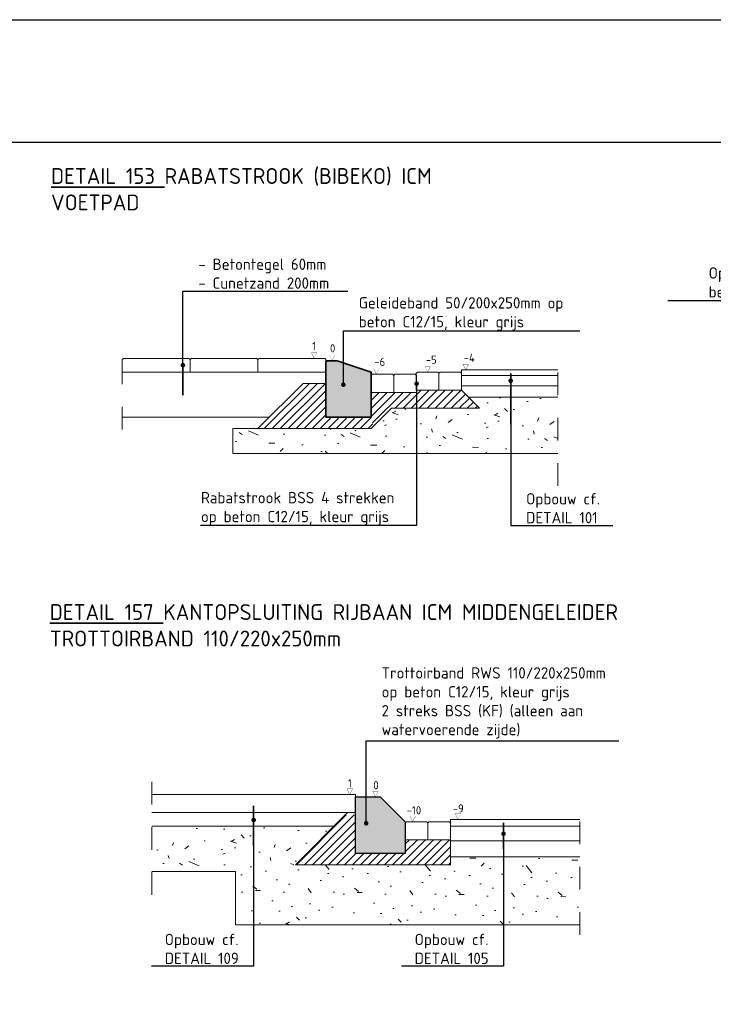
# Model space of a CAD drawing. Header units: metres. Extents: x 2.9 to 77.7, y -4.5 to 13.4.
# Tile 11 of 21: x 35.4 to 38.4, y 4.2 to 8.5. Entities that reach past the tile are written whole.
import ezdxf
from ezdxf import colors
from ezdxf.entities.mleader import LeaderData, LeaderLine
from ezdxf.math import Vec2, Vec3

# ---------------------------------------------------------------- set-up
doc = ezdxf.new("R2010")
doc.units = ezdxf.units.M
doc.linetypes.add('X-CA190022.004-UO-DET_v0.1$0$XX-AFBREEK', pattern=[7, 4, -1, 1, -1])
doc.layers.get('0').update_dxf_attribs({"lineweight": 25})
doc.layers.get('Defpoints').update_dxf_attribs({"lineweight": 25})
for name, color, linetype, lineweight in [('X-CA190022.004-UO-DET_v0.1$0$N-WE-GW-GROND_TEELAARDE-AD-20', 7, 'Continuous', 18), ('X-CA190022.004-UO-DET_v0.1$0$N-WE-VH-KANTOPSLUITING_GELEIDEBAND-SD', 20, 'Continuous', 25), ('X-CA190022.004-UO-DET_v0.1$0$N-WE-VH-KANTOPSLUITING_TROTTOIRBAND_RWS-SD', 210, 'Continuous', 25), ('X-CA190022.004-UO-DET_v0.1$0$N-WE-VH-VERHARDING_BETONSTRAATSTEEN-A-20', 252, 'Continuous', 18), ('X-CA190022.004-UO-DET_v0.1$0$X-XX-AL-AANKLEDING-GD', 7, 'Continuous', 50), ('X-CA190022.004-UO-DET_v0.1$0$X-XX-AL-DETAIL1-G', 7, 'Continuous', 18), ('X-CA190022.004-UO-DET_v0.1$0$X-XX-AL-DETAIL1-TEKST', 32, 'Continuous', 18), ('X-CA190022.004-UO-DET_v0.1$0$X-XX-AL-T25', 7, 'Continuous', 25), ('X-CA190022.004-UO-DET_v0.1$0$X-XX-AL-T35', 7, 'Continuous', 35)]:
    doc.layers.add(name, color=color, linetype=linetype, lineweight=lineweight)
doc.styles.add('X-CA190022.004-UO-DET_v0.1$0$NLCS-ISO-M20-T18', font='NLCS-ISO.ttf', dxfattribs={"height": 0.036})
doc.styles.add('X-CA190022.004-UO-DET_v0.1$0$NLCS-ISO-M20-T25', font='NLCS-ISO.ttf', dxfattribs={"height": 0.05})
doc.styles.add('X-CA190022.004-UO-DET_v0.1$0$NLCS-ISO-M20-T35', font='NLCS-ISO.ttf', dxfattribs={"height": 0.07})

# ---------------------------------------------------------------- blocks, each defined once
blk = doc.blocks.new('X-CA190022.004-UO-DET_v0.1$0$N-SVH-KANTOPSLUITING_RWS_110 220X250-D')
h = blk.add_hatch(color=8)
h.dxf.hatch_style = 1
h.paths.add_polyline_path([(0, 0), (-0.1099999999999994, 0), (-0.2200000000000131, -0.1100000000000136), (-0.2200000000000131, -0.25), (-1.419697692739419e-14, -0.25)])
at = {"flags": 128}
blk.add_lwpolyline([(-0.2200000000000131, -0.25), (-1.42e-14, -0.25), (0, 0), (-0.1099999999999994, 0), (-0.2200000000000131, -0.1100000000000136)], close=True, dxfattribs=at)
blk = doc.blocks.new('X-CA190022.004-UO-DET_v0.1$0$KF')
at = {"layer": 'X-CA190022.004-UO-DET_v0.1$0$N-WE-VH-VERHARDING_BETONSTRAATSTEEN-A-20', "color": 7, "flags": 128}
blk.add_lwpolyline([(0.00523915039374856, -0.08000000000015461), (0.005239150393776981, -0.005000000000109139), (0, 0), (-0.0897608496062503, 0), (-0.09476084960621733, -0.005000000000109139), (-0.09476084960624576, -0.08000000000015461)], close=True, dxfattribs=at)
blk = doc.blocks.new('X-CA190022.004-UO-DET_v0.1$0$_Dot')
at = {"color": 0, "linetype": 'ByBlock', "lineweight": -2}
blk.add_line((-0.5, 0), (-1, 0), dxfattribs=at)
at = {"color": 0, "linetype": 'ByBlock', "const_width": 0.5}
blk.add_lwpolyline([(-0.25, 0, 1), (0.25, 0, 1)], format="xyb", close=True, dxfattribs=at)
blk = doc.blocks.new('*U31')
h = blk.add_hatch(color=253)
h.dxf.hatch_style = 1
h.paths.add_polyline_path([(0, -0.2500000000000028), (0, -0.005000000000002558), (0.004999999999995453, 0), (0.04999999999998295, 0), (0.1999999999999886, -0.04999999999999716), (0.1999999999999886, -0.2500000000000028)])
at = {"lineweight": 35}
blk.add_lwpolyline([(0, -0.2500000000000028), (0, -0.005000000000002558), (0.004999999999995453, 0), (0.04999999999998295, 0), (0.1999999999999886, -0.04999999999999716), (0.1999999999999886, -0.2500000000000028)], close=True, dxfattribs=at)
blk = doc.blocks.new('X-CA190022.004-UO-DET_v0.1$0$TT45')
at = {"layer": 'X-CA190022.004-UO-DET_v0.1$0$N-WE-VH-VERHARDING_BETONSTRAATSTEEN-A-20', "color": 7, "flags": 128}
blk.add_lwpolyline([(0.2974999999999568, -0.05750000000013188), (0.2974999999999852, -0.00250000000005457), (0.2922608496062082, 0.00250000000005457), (0.002499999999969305, 0.00250000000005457), (-0.002499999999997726, -0.00250000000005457), (-0.002500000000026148, -0.05750000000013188)], close=True, dxfattribs=at)

msp = doc.modelspace()

# ---------------------------------------------------------------- hatches: boundary and pattern name
at = {"layer": 'X-CA190022.004-UO-DET_v0.1$0$N-WE-GW-GROND_TEELAARDE-AD-20'}
h = msp.add_hatch(dxfattribs=at)
h.set_pattern_fill('_USER', color=252, scale=0.025, angle=45, pattern_type=0)
h.set_pattern_definition([(45, (25.00561370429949, 5.702179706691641), (-0.01767766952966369, 0.01767766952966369), [])])
h.paths.add_polyline_path([(36.61122930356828, 6.905496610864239), (36.41122930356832, 6.70549661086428), (36.92414341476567, 6.70549661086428), (36.91122930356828, 6.755496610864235), (36.71122930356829, 6.755496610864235), (36.71122930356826, 6.905496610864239)])
h = msp.add_hatch(dxfattribs=at)
h.set_pattern_fill('_USER', color=252, scale=0.025, angle=45, pattern_type=0)
h.set_pattern_definition([(45, (244.6441327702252, -623.4646617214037), (-0.01767766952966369, 0.01767766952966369), [])])
h.paths.add_polyline_path([(37.00122930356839, 6.795496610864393), (37.39030779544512, 6.795496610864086), (37.31099393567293, 6.874820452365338), (37.11075856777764, 6.875045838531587), (37.11122930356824, 6.865496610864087), (36.91122930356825, 6.865496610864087), (36.91122930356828, 6.755496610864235), (36.92149259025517, 6.715759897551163)])
h = msp.add_hatch(dxfattribs=at)
h.set_pattern_fill('_USER', color=252, scale=0.025, angle=45, pattern_type=0)
h.set_pattern_definition([(45, (244.075377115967, -625.3650178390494), (-0.01767766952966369, 0.01767766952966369), [])])
h.paths.add_polyline_path([(37.2618307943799, 4.779596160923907), (36.57683079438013, 4.779596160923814), (36.79683079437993, 4.999596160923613), (36.84183079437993, 4.999596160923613), (36.84183079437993, 4.829596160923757), (37.06183079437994, 4.829596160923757), (37.06183079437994, 4.889596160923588), (37.2618307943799, 4.889596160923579)])
at = {"layer": 'X-CA190022.004-UO-DET_v0.1$0$X-XX-AL-DETAIL1-G'}
h = msp.add_hatch(dxfattribs=at)
h.set_pattern_fill('AVH-FUNDERING_GRANULAAT-SO', color=256, scale=0.045, angle=-1.145762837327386, style=0, pattern_type=2)
h.set_pattern_definition([(358.8542371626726, (134769.3267503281, 401270.1989732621), (0.008998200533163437, 0.4499100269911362), [0, -0.45]), (358.8542371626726, (134769.3281000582, 401270.0414147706), (0.008998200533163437, 0.4499100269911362), [0, -0.45]), (358.8542371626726, (134769.3464563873, 401270.2840962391), (0.008998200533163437, 0.4499100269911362), [0, -0.45]), (337.0528371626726, (134769.1097137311, 401270.1493031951), (1.340732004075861, -0.4769045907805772), [0.04846635, -2.3748579]), (215.7241371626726, (134769.1543448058, 401270.1304069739), (1.367726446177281, 0.8728255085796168), [0.0225, -2.2275]), (129.4555371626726, (134769.1360784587, 401270.1172696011), (2.195561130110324, -2.744450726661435), [0.04148775, -4.107307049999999]), (205.4193371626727, (134768.9865283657, 401270.0662498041), (-0.4589078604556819, -0.4409124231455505), [0.01006245, -0.99616815]), (325.1641371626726, (134768.9774401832, 401270.0619306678), (0.8908216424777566, -0.467907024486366), [0.0162252, -1.6062732]), (107.2891371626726, (134768.99075752, 401270.0526625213), (-0.4319129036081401, 0.9088184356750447), [0.01423035, -1.40879475]), (223.8542371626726, (134769.2735709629, 401270.0154999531), (-0.008998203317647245, -0.4499101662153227), [0.0190917, -0.61730415]), (358.8542371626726, (134769.2598037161, 401270.0022725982), (0.4589082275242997, 0.4409118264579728), [0.027, -0.423]), (133.8542371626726, (134769.2867983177, 401270.0017327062), (-0.4499101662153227, 0.008998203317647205), [0.0190917, -0.61730415]), (250.4193371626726, (134769.225340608, 401270.3045221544), (0.4679057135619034, 0.8908220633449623), [0.01423035, -1.40879475]), (358.8542371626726, (134769.2205715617, 401270.2911148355), (0.4589082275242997, 0.4409118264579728), [0.0225, -0.4275]), (141.9843371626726, (134769.2430670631, 401270.2906649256), (-1.331733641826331, 0.9268147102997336), [0.0225, -2.2275]), (212.5443371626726, (134768.9869782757, 401270.313790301), (0.90881806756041, 0.4319142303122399), [0.0162252, -1.6062732]), (340.4193371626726, (134768.9733010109, 401270.3050620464), (-0.8908220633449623, 0.4679057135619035), [0.0284607, -1.3945644]), (125.7241371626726, (134769.0001156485, 401270.2955239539), (0.8728255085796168, -1.367726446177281), [0.0225, -2.2275]), (358.8542371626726, (134769.1170922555, 401270.2931844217), (0.008998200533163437, 0.4499100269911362), [0, -0.45]), (358.8542371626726, (134768.9932770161, 401270.1786373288), (0.008998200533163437, 0.4499100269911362), [0, -0.45]), (358.8542371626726, (134769.1159224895, 401270.0096511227), (0.008998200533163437, 0.4499100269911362), [0, -0.45]), (358.8542371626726, (134769.2401876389, 401270.1466937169), (0.008998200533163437, 0.4499100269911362), [0, -0.45]), (358.8542371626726, (134769.1112434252, 401270.2257878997), (0.008998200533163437, 0.4499100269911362), [0, -0.45]), (358.8542371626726, (134769.0125331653, 401270.2412648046), (0.008998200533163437, 0.4499100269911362), [0, -0.45]), (358.8542371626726, (134769.0524851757, 401270.213460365), (0.008998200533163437, 0.4499100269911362), [0, -0.45]), (358.8542371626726, (134769.0323292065, 401270.1058418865), (0.008998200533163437, 0.4499100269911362), [0, -0.45]), (358.8542371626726, (134768.924710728, 401270.1259978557), (0.008998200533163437, 0.4499100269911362), [0, -0.45]), (358.8542371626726, (134768.9312794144, 401270.2293871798), (0.008998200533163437, 0.4499100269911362), [0, -0.45]), (358.8542371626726, (134768.9197617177, 401270.3286373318), (0.008998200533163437, 0.4499100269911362), [0, -0.45]), (358.8542371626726, (134769.0595937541, 401270.3438442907), (0.008998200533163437, 0.4499100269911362), [0, -0.45]), (358.8542371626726, (134769.158933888, 401270.3598610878), (0.008998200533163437, 0.4499100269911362), [0, -0.45]), (358.8542371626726, (134769.3160424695, 401270.3387153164), (0.008998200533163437, 0.4499100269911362), [0, -0.45]), (358.8542371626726, (134769.2052746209, 401270.2014027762), (0.008998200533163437, 0.4499100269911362), [0, -0.45]), (358.8542371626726, (134769.1619032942, 401270.2832864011), (0.008998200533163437, 0.4499100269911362), [0, -0.45]), (358.8542371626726, (134769.1935769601, 401270.0666097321), (0.008998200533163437, 0.4499100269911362), [0, -0.45]), (358.8542371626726, (134769.058154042, 401270.0468136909), (0.008998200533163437, 0.4499100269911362), [0, -0.45]), (358.8542371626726, (134769.191147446, 401269.9451340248), (0.008998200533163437, 0.4499100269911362), [0, -0.45]), (358.8542371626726, (134769.0432170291, 401269.9750980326), (0.008998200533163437, 0.4499100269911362), [0, -0.45]), (358.8542371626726, (134768.8989758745, 401269.964480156), (0.008998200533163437, 0.4499100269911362), [0, -0.45]), (358.8542371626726, (134768.9525151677, 401269.9409048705), (0.008998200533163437, 0.4499100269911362), [0, -0.45]), (358.8542371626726, (134768.958274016, 401270.0038022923), (0.008998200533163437, 0.4499100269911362), [0, -0.45]), (358.8542371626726, (134769.258274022, 401269.9257878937), (0.008998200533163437, 0.4499100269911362), [0, -0.45]), (358.8542371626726, (134769.3159524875, 401270.1091712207), (0.008998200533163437, 0.4499100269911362), [0, -0.45]), (358.8542371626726, (134769.2961564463, 401270.2445941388), (0.008998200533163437, 0.4499100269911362), [0, -0.45]), (358.8542371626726, (134769.0827191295, 401269.9247980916), (0.008998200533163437, 0.4499100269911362), [0, -0.45])])
h.paths.add_polyline_path([(36.30077853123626, 6.595045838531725), (37.73608702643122, 6.595045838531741), (37.73608702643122, 6.845045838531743), (37.34075856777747, 6.845045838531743), (37.39030779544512, 6.795496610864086), (37.16122930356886, 6.795496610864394), (37.00122930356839, 6.795496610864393), (36.91122930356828, 6.70549661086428), (36.3587768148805, 6.705229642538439), (36.35905539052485, 6.70549661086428), (36.30077853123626, 6.705496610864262)])
h = msp.add_hatch(dxfattribs=at)
h.set_pattern_fill('AVH-FUNDERING_GRANULAAT-SO', color=256, scale=0.045, angle=-1.145762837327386, style=0, pattern_type=2)
h.set_pattern_definition([(358.8542371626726, (134749.2578225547, 401268.2435235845), (0.008998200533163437, 0.4499100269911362), [0, -0.45]), (358.8542371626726, (134749.2591722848, 401268.0859650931), (0.008998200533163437, 0.4499100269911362), [0, -0.45]), (358.8542371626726, (134749.2775286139, 401268.3286465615), (0.008998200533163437, 0.4499100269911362), [0, -0.45]), (337.0528371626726, (134749.0407859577, 401268.1938535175), (1.340732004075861, -0.4769045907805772), [0.04846635, -2.3748579]), (215.7241371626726, (134749.0854170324, 401268.1749572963), (1.367726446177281, 0.8728255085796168), [0.0225, -2.2275]), (129.4555371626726, (134749.0671506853, 401268.1618199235), (2.195561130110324, -2.744450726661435), [0.04148775, -4.107307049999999]), (205.4193371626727, (134748.9176005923, 401268.1108001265), (-0.4589078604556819, -0.4409124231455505), [0.01006245, -0.99616815]), (325.1641371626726, (134748.9085124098, 401268.1064809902), (0.8908216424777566, -0.467907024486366), [0.0162252, -1.6062732]), (107.2891371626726, (134748.9218297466, 401268.0972128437), (-0.4319129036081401, 0.9088184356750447), [0.01423035, -1.40879475]), (223.8542371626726, (134749.2046431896, 401268.0600502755), (-0.008998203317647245, -0.4499101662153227), [0.0190917, -0.61730415]), (358.8542371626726, (134749.1908759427, 401268.0468229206), (0.4589082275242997, 0.4409118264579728), [0.027, -0.423]), (133.8542371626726, (134749.2178705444, 401268.0462830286), (-0.4499101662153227, 0.008998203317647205), [0.0190917, -0.61730415]), (250.4193371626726, (134749.1564128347, 401268.3490724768), (0.4679057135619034, 0.8908220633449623), [0.01423035, -1.40879475]), (358.8542371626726, (134749.1516437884, 401268.3356651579), (0.4589082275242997, 0.4409118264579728), [0.0225, -0.4275]), (141.9843371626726, (134749.1741392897, 401268.335215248), (-1.331733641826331, 0.9268147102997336), [0.0225, -2.2275]), (212.5443371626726, (134748.9180505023, 401268.3583406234), (0.90881806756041, 0.4319142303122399), [0.0162252, -1.6062732]), (340.4193371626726, (134748.9043732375, 401268.3496123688), (-0.8908220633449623, 0.4679057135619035), [0.0284607, -1.3945644]), (125.7241371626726, (134748.9311878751, 401268.3400742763), (0.8728255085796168, -1.367726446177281), [0.0225, -2.2275]), (358.8542371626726, (134749.0481644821, 401268.3377347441), (0.008998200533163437, 0.4499100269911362), [0, -0.45]), (358.8542371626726, (134748.9243492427, 401268.2231876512), (0.008998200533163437, 0.4499100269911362), [0, -0.45]), (358.8542371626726, (134749.0469947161, 401268.0542014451), (0.008998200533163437, 0.4499100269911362), [0, -0.45]), (358.8542371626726, (134749.1712598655, 401268.1912440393), (0.008998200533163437, 0.4499100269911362), [0, -0.45]), (358.8542371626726, (134749.0423156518, 401268.2703382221), (0.008998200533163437, 0.4499100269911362), [0, -0.45]), (358.8542371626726, (134748.9436053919, 401268.285815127), (0.008998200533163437, 0.4499100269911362), [0, -0.45]), (358.8542371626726, (134748.9835574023, 401268.2580106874), (0.008998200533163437, 0.4499100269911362), [0, -0.45]), (358.8542371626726, (134748.9634014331, 401268.1503922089), (0.008998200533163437, 0.4499100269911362), [0, -0.45]), (358.8542371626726, (134748.8557829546, 401268.1705481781), (0.008998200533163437, 0.4499100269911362), [0, -0.45]), (358.8542371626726, (134748.862351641, 401268.2739375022), (0.008998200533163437, 0.4499100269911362), [0, -0.45]), (358.8542371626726, (134748.8508339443, 401268.3731876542), (0.008998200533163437, 0.4499100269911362), [0, -0.45]), (358.8542371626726, (134748.9906659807, 401268.3883946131), (0.008998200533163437, 0.4499100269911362), [0, -0.45]), (358.8542371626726, (134749.0900061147, 401268.4044114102), (0.008998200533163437, 0.4499100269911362), [0, -0.45]), (358.8542371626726, (134749.2471146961, 401268.3832656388), (0.008998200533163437, 0.4499100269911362), [0, -0.45]), (358.8542371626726, (134749.1363468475, 401268.2459530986), (0.008998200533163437, 0.4499100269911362), [0, -0.45]), (358.8542371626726, (134749.0929755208, 401268.3278367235), (0.008998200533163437, 0.4499100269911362), [0, -0.45]), (358.8542371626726, (134749.1246491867, 401268.1111600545), (0.008998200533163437, 0.4499100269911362), [0, -0.45]), (358.8542371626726, (134748.9892262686, 401268.0913640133), (0.008998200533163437, 0.4499100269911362), [0, -0.45]), (358.8542371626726, (134749.1222196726, 401267.9896843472), (0.008998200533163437, 0.4499100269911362), [0, -0.45]), (358.8542371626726, (134748.9742892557, 401268.019648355), (0.008998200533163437, 0.4499100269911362), [0, -0.45]), (358.8542371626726, (134748.8300481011, 401268.0090304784), (0.008998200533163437, 0.4499100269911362), [0, -0.45]), (358.8542371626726, (134748.8835873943, 401267.9854551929), (0.008998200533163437, 0.4499100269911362), [0, -0.45]), (358.8542371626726, (134748.8893462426, 401268.0483526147), (0.008998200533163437, 0.4499100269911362), [0, -0.45]), (358.8542371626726, (134749.1893462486, 401267.9703382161), (0.008998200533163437, 0.4499100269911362), [0, -0.45]), (358.8542371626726, (134749.2470247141, 401268.1537215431), (0.008998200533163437, 0.4499100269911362), [0, -0.45]), (358.8542371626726, (134749.2272286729, 401268.2891444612), (0.008998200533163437, 0.4499100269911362), [0, -0.45]), (358.8542371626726, (134749.0137913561, 401267.969348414), (0.008998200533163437, 0.4499100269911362), [0, -0.45])])
h.paths.add_polyline_path([(35.94205804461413, 4.949596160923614), (35.94184161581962, 4.749596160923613), (36.31183079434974, 4.749596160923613), (36.31183079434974, 4.779596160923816), (36.57683079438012, 4.779596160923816), (36.74683079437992, 4.949596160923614)])
h = msp.add_hatch(dxfattribs=at)
h.set_pattern_fill('AVH-FUNDERING_GRANULAAT-SO', color=256, scale=0.045, angle=-1.145762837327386, style=0, pattern_type=2)
h.set_pattern_definition([(358.8542371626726, (134757.6087960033, 401268.1685235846), (0.008998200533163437, 0.4499100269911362), [0, -0.45]), (358.8542371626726, (134757.6101457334, 401268.0109650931), (0.008998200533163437, 0.4499100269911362), [0, -0.45]), (358.8542371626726, (134757.6285020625, 401268.2536465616), (0.008998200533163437, 0.4499100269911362), [0, -0.45]), (337.0528371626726, (134757.3917594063, 401268.1188535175), (1.340732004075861, -0.4769045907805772), [0.04846635, -2.3748579]), (215.7241371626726, (134757.436390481, 401268.0999572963), (1.367726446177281, 0.8728255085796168), [0.0225, -2.2275]), (129.4555371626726, (134757.4181241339, 401268.0868199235), (2.195561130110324, -2.744450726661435), [0.04148775, -4.107307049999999]), (205.4193371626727, (134757.2685740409, 401268.0358001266), (-0.4589078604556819, -0.4409124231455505), [0.01006245, -0.99616815]), (325.1641371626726, (134757.2594858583, 401268.0314809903), (0.8908216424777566, -0.467907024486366), [0.0162252, -1.6062732]), (107.2891371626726, (134757.2728031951, 401268.0222128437), (-0.4319129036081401, 0.9088184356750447), [0.01423035, -1.40879475]), (223.8542371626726, (134757.5556166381, 401267.9850502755), (-0.008998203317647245, -0.4499101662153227), [0.0190917, -0.61730415]), (358.8542371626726, (134757.5418493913, 401267.9718229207), (0.4589082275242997, 0.4409118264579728), [0.027, -0.423]), (133.8542371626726, (134757.5688439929, 401267.9712830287), (-0.4499101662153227, 0.008998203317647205), [0.0190917, -0.61730415]), (250.4193371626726, (134757.5073862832, 401268.2740724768), (0.4679057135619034, 0.8908220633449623), [0.01423035, -1.40879475]), (358.8542371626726, (134757.5026172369, 401268.260665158), (0.4589082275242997, 0.4409118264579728), [0.0225, -0.4275]), (141.9843371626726, (134757.5251127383, 401268.260215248), (-1.331733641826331, 0.9268147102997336), [0.0225, -2.2275]), (212.5443371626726, (134757.2690239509, 401268.2833406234), (0.90881806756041, 0.4319142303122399), [0.0162252, -1.6062732]), (340.4193371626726, (134757.2553466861, 401268.2746123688), (-0.8908220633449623, 0.4679057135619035), [0.0284607, -1.3945644]), (125.7241371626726, (134757.2821613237, 401268.2650742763), (0.8728255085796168, -1.367726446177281), [0.0225, -2.2275]), (358.8542371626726, (134757.3991379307, 401268.2627347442), (0.008998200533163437, 0.4499100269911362), [0, -0.45]), (358.8542371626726, (134757.2753226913, 401268.1481876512), (0.008998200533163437, 0.4499100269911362), [0, -0.45]), (358.8542371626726, (134757.3979681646, 401267.9792014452), (0.008998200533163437, 0.4499100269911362), [0, -0.45]), (358.8542371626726, (134757.5222333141, 401268.1162440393), (0.008998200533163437, 0.4499100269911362), [0, -0.45]), (358.8542371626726, (134757.3932891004, 401268.1953382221), (0.008998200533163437, 0.4499100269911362), [0, -0.45]), (358.8542371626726, (134757.2945788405, 401268.2108151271), (0.008998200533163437, 0.4499100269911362), [0, -0.45]), (358.8542371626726, (134757.3345308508, 401268.1830106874), (0.008998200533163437, 0.4499100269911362), [0, -0.45]), (358.8542371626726, (134757.3143748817, 401268.0753922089), (0.008998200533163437, 0.4499100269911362), [0, -0.45]), (358.8542371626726, (134757.2067564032, 401268.0955481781), (0.008998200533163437, 0.4499100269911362), [0, -0.45]), (358.8542371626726, (134757.2133250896, 401268.1989375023), (0.008998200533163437, 0.4499100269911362), [0, -0.45]), (358.8542371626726, (134757.2018073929, 401268.2981876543), (0.008998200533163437, 0.4499100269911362), [0, -0.45]), (358.8542371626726, (134757.3416394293, 401268.3133946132), (0.008998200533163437, 0.4499100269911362), [0, -0.45]), (358.8542371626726, (134757.4409795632, 401268.3294114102), (0.008998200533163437, 0.4499100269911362), [0, -0.45]), (358.8542371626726, (134757.5980881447, 401268.3082656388), (0.008998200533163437, 0.4499100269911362), [0, -0.45]), (358.8542371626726, (134757.487320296, 401268.1709530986), (0.008998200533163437, 0.4499100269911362), [0, -0.45]), (358.8542371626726, (134757.4439489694, 401268.2528367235), (0.008998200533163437, 0.4499100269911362), [0, -0.45]), (358.8542371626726, (134757.4756226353, 401268.0361600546), (0.008998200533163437, 0.4499100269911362), [0, -0.45]), (358.8542371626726, (134757.3401997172, 401268.0163640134), (0.008998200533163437, 0.4499100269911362), [0, -0.45]), (358.8542371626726, (134757.4731931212, 401267.9146843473), (0.008998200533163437, 0.4499100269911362), [0, -0.45]), (358.8542371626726, (134757.3252627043, 401267.9446483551), (0.008998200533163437, 0.4499100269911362), [0, -0.45]), (358.8542371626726, (134757.1810215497, 401267.9340304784), (0.008998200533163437, 0.4499100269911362), [0, -0.45]), (358.8542371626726, (134757.2345608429, 401267.910455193), (0.008998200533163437, 0.4499100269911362), [0, -0.45]), (358.8542371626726, (134757.2403196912, 401267.9733526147), (0.008998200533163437, 0.4499100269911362), [0, -0.45]), (358.8542371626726, (134757.5403196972, 401267.8953382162), (0.008998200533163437, 0.4499100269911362), [0, -0.45]), (358.8542371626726, (134757.5979981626, 401268.0787215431), (0.008998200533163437, 0.4499100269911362), [0, -0.45]), (358.8542371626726, (134757.5782021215, 401268.2141444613), (0.008998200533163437, 0.4499100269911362), [0, -0.45]), (358.8542371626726, (134757.3647648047, 401267.8943484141), (0.008998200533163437, 0.4499100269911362), [0, -0.45])])
h.paths.add_polyline_path([(37.83341748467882, 4.514596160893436), (37.83341748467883, 4.814596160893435), (37.26183079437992, 4.814596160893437), (37.2618307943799, 4.7795961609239), (36.31183079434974, 4.779596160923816), (36.31183079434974, 4.514596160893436)])

# ---------------------------------------------------------------- linework, layer by layer
at = {"layer": 'Defpoints', "flags": 128}
for points in [[(42.13745518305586, -4.050347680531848), (28.83547705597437, -4.050347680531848), (28.83547705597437, 8.511630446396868), (42.13745518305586, 8.511630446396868)], [(41.59646612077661, -3.509358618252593), (29.37646611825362, -3.509358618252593), (29.37646611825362, 7.970641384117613), (41.59646612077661, 7.970641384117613)]]:
    msp.add_lwpolyline(points, close=True, dxfattribs=at)
at = {"layer": 'X-CA190022.004-UO-DET_v0.1$0$N-WE-GW-GROND_TEELAARDE-AD-20', "color": 8, "linetype": 'X-CA190022.004-UO-DET_v0.1$0$XX-AFBREEK', "ltscale": 0.02}
for p, q in [((35.81122930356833, 6.702317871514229), (35.81122930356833, 7.062488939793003)), ((37.73608702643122, 6.453188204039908), (37.73608702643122, 7.015045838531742)), ((35.94172945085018, 4.645945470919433), (35.94230693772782, 5.179596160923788)), ((37.83341748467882, 4.470221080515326), (37.83341748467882, 5.045044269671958))]:
    msp.add_line(p, q, dxfattribs=at)
at = {"layer": 'X-CA190022.004-UO-DET_v0.1$0$N-WE-GW-GROND_TEELAARDE-AD-20'}
for p, q in [((37.31075856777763, 6.875045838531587), (37.39030779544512, 6.795496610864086)), ((36.80683079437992, 5.009596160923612), (36.57683079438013, 4.779596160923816)), ((36.57683079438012, 4.779596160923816), (37.26183079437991, 4.7795961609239))]:
    msp.add_line(p, q, dxfattribs=at)
at = {"layer": 'X-CA190022.004-UO-DET_v0.1$0$N-WE-GW-GROND_TEELAARDE-AD-20', "flags": 128}
for points in [[(36.61122930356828, 6.905496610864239), (36.41122930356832, 6.70549661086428)], [(36.61122930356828, 6.905496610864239), (36.71122930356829, 6.905496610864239)], [(37.16122930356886, 6.795496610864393), (37.00122930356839, 6.795496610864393), (36.91122930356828, 6.70549661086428)], [(37.16122930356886, 6.795496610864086), (37.39030779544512, 6.795496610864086)], [(36.35905539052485, 6.70549661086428), (36.91122930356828, 6.70549661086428)]]:
    msp.add_lwpolyline(points, dxfattribs=at)
at = {"layer": 'X-CA190022.004-UO-DET_v0.1$0$X-XX-AL-AANKLEDING-GD', "lineweight": 15}
msp.add_lwpolyline([(37.26183079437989, 4.889596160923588), (37.26183079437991, 4.7795961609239)], dxfattribs=at)
at = {"layer": 'X-CA190022.004-UO-DET_v0.1$0$X-XX-AL-DETAIL1-G'}
for points in [[(37.3107585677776, 6.950045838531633), (37.3107585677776, 6.965045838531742)], [(36.71122930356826, 6.955496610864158), (35.81122930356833, 6.955496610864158)], [(37.3107585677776, 6.940045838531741), (37.73608702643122, 6.940045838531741)], [(37.3107585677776, 6.895045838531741), (37.73608702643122, 6.895045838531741)], [(37.34075856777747, 6.845045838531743), (37.73608702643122, 6.845045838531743)], [(36.4612293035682, 6.755496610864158), (35.81122930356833, 6.755496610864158)], [(36.30077853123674, 6.595045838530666), (36.30077853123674, 6.705496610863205)], [(36.35905539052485, 6.70549661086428), (36.30077853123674, 6.705496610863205)], [(36.30077853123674, 6.595045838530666), (37.73608702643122, 6.595045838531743)], [(35.94219872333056, 5.089596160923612), (36.84183079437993, 5.089596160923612)], [(36.84183079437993, 5.089596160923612), (36.84183079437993, 5.079596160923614)], [(35.94211215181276, 5.009596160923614), (36.84183079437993, 5.009596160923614)], [(37.26183079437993, 4.979596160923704), (37.83341748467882, 4.979596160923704)], [(37.26183079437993, 4.979596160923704), (37.26183079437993, 4.964596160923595)], [(35.94205804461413, 4.949596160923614), (36.74683079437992, 4.949596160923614)], [(37.26183079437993, 4.949596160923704), (37.83341748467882, 4.949596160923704)], [(37.26183079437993, 4.884596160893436), (37.83341748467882, 4.884596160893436)], [(37.26183079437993, 4.814596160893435), (37.83341748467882, 4.814596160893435)], [(35.94184161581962, 4.749596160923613), (36.31183079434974, 4.749596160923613)], [(36.31183079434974, 4.514596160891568), (36.31183079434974, 4.749596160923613)], [(36.31183079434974, 4.514596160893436), (37.83341748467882, 4.514596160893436)]]:
    msp.add_lwpolyline(points, dxfattribs=at)
at = {"layer": 'X-CA190022.004-UO-DET_v0.1$0$X-XX-AL-DETAIL1-G', "color": 1}
msp.add_lwpolyline([(37.3107585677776, 6.965045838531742), (37.73608702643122, 6.965045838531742)], dxfattribs=at)
at = {"layer": 'X-CA190022.004-UO-DET_v0.1$0$X-XX-AL-DETAIL1-TEKST', "const_width": 0.001, "flags": 128}
for points in [[(36.64725797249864, 7.040496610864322), (36.65975797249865, 7.015496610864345), (36.67225797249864, 7.040496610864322)], [(36.72622930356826, 7.030496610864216), (36.73872930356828, 7.005496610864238), (36.75122930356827, 7.030496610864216)], [(36.92230559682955, 6.970496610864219), (36.93480559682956, 6.945496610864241), (36.94730559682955, 6.970496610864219)], [(37.14837814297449, 6.980045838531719), (37.16087814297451, 6.955045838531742), (37.1733781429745, 6.980045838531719)], [(37.31685171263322, 6.990045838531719), (37.32935171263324, 6.965045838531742), (37.34185171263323, 6.990045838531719)], [(36.82927341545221, 5.11459616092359), (36.81677341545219, 5.089596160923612), (36.8042734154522, 5.11459616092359)], [(36.94318836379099, 5.104596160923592), (36.93068836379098, 5.079596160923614), (36.91818836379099, 5.104596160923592)], [(37.30790501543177, 5.004596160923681), (37.29540501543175, 4.979596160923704), (37.28290501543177, 5.004596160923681)], [(37.10736424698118, 4.99459616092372), (37.09486424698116, 4.969596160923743), (37.08236424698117, 4.99459616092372)]]:
    msp.add_lwpolyline(points, close=True, dxfattribs=at)

# ---------------------------------------------------------------- block references
at = {"layer": 'X-CA190022.004-UO-DET_v0.1$0$N-WE-GW-GROND_TEELAARDE-AD-20'}
for name, p in [('X-CA190022.004-UO-DET_v0.1$0$TT45', (35.81372930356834, 7.01299661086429)), ('X-CA190022.004-UO-DET_v0.1$0$TT45', (36.11372930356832, 7.01299661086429)), ('X-CA190022.004-UO-DET_v0.1$0$TT45', (36.4137293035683, 7.01299661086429)), ('X-CA190022.004-UO-DET_v0.1$0$KF', (37.00599015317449, 6.945496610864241)), ('X-CA190022.004-UO-DET_v0.1$0$KF', (37.10599015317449, 6.945496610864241)), ('X-CA190022.004-UO-DET_v0.1$0$KF', (37.15659164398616, 4.969596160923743)), ('X-CA190022.004-UO-DET_v0.1$0$KF', (37.25659164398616, 4.969596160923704))]:
    msp.add_blockref(name, p, dxfattribs=at)
at = {"layer": 'X-CA190022.004-UO-DET_v0.1$0$N-WE-GW-GROND_TEELAARDE-AD-20', "xscale": -1}
for p in [(37.11599771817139, 6.955045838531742), (37.21599771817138, 6.955045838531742)]:
    msp.add_blockref('X-CA190022.004-UO-DET_v0.1$0$KF', p, dxfattribs=at)
at = {"layer": 'X-CA190022.004-UO-DET_v0.1$0$N-WE-VH-KANTOPSLUITING_GELEIDEBAND-SD'}
msp.add_blockref('*U31', (36.71122930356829, 7.005496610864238), dxfattribs=at)
at = {"layer": 'X-CA190022.004-UO-DET_v0.1$0$N-WE-VH-KANTOPSLUITING_TROTTOIRBAND_RWS-SD', "xscale": -1}
msp.add_blockref('X-CA190022.004-UO-DET_v0.1$0$N-SVH-KANTOPSLUITING_RWS_110 220X250-D', (36.84183079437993, 5.079596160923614), dxfattribs=at)

# ---------------------------------------------------------------- texts
at = {"layer": 'X-CA190022.004-UO-DET_v0.1$0$X-XX-AL-DETAIL1-TEKST', "char_height": 0.036, "attachment_point": 1, "style": 'X-CA190022.004-UO-DET_v0.1$0$NLCS-ISO-M20-T18'}
for s, insert in [('1', (36.65141538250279, 7.088716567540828)), ('0', (36.72943998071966, 7.078338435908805)), ('-6', (36.92514105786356, 7.018538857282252)), ('-5', (37.15265840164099, 7.028099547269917)), ('-4', (37.32010675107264, 7.036066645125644)), ('1', (36.80905321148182, 5.157505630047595)), ('0', (36.9208920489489, 5.148819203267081)), ('-9', (37.2720536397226, 5.046032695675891)), ('-10', (37.06851196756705, 5.038113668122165))]:
    msp.add_mtext_dynamic_manual_height_columns(s, width=0.05324046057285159, gutter_width=17.5, heights=[0], dxfattribs=dict(at, insert=insert))
at = {"layer": 'X-CA190022.004-UO-DET_v0.1$0$X-XX-AL-T35', "char_height": 0.07, "attachment_point": 1, "style": 'X-CA190022.004-UO-DET_v0.1$0$NLCS-ISO-M20-T35'}
for s, heights, insert in [('{\\LDETAIL 153} RABATSTROOK (BIBEKO) ICM \\PVOETPAD\\P ', [0.3103333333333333], (35.49679316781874, 7.856199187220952)), ('{\\LDETAIL 157} KANTOPSLUITING RIJBAAN ICM MIDDENGELEIDER\\PTROTTOIRBAND 110/220x250mm \\P ', [0], (35.49117946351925, 5.930298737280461))]:
    msp.add_mtext_dynamic_manual_height_columns(s, width=3.787493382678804, gutter_width=29.00120061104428, heights=heights, dxfattribs=dict(at, insert=insert))

# ---------------------------------------------------------------- leaders
at = {"layer": 'X-CA190022.004-UO-DET_v0.1$0$X-XX-AL-T25'}
ml = msp.add_multileader_mtext('Standard', dxfattribs=at)
ml.set_content('\\A1;- Betontegel 60mm\\P- Cunetzand 200mm ', color=256, style='X-CA190022.004-UO-DET_v0.1$0$NLCS-ISO-M20-T25')
ml.set_leader_properties(color=256, linetype='ByLayer', lineweight=-1)
ml.set_arrow_properties(name='X-CA190022.004-UO-DET_v0.1$0$_Dot')
ml.build(insert=Vec2(0, 0))
ml.multileader.update_dxf_attribs({"text_left_attachment_type": 5, "text_right_attachment_type": 5, "dogleg_length": 0.05, "arrow_head_size": 0.02})
ctx = ml.context
ctx.base_point, ctx.char_height, ctx.arrow_head_size, ctx.landing_gap_size, ctx.plane_origin = Vec3(36.12970918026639, 7.313303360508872), 0.05, 0.02, 0.018, Vec3(36.07009078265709, 8.28104741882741)
ctx.left_attachment, ctx.right_attachment = 5, 5
notes = []
notes.append((ctx, [(1, (1, 1, 0), (36.07970918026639, 7.313303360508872), (1, 0), 0.05, [(2, [(36.07970918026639, 6.985708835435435), (36.07970918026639, 6.853500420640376)], 0, [])])]))
ctx.mtext.insert, ctx.mtext.width, ctx.mtext.flow_direction = Vec3(36.14770918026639, 7.456636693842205), 1.14398163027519, 5
ml = msp.add_multileader_mtext('Standard', dxfattribs=at)
ml.set_content('Opsluitband 100x200mm op beton C12/15, kleur grijs', color=256, style='X-CA190022.004-UO-DET_v0.1$0$NLCS-ISO-M20-T25')
ml.set_leader_properties(color=256, linetype='ByLayer', lineweight=-1)
ml.set_arrow_properties(name='X-CA190022.004-UO-DET_v0.1$0$_Dot')
ml.build(insert=Vec2(0, 0))
ml.multileader.update_dxf_attribs({"text_left_attachment_type": 5, "text_right_attachment_type": 5, "dogleg_length": 0.05, "arrow_head_size": 0.02})
ctx = ml.context
ctx.base_point, ctx.char_height, ctx.arrow_head_size, ctx.landing_gap_size, ctx.plane_origin = Vec3(38.38461559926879, 7.269586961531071), 0.05, 0.02, 0.018, Vec3(39.27523399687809, 8.336047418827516)
ctx.left_attachment, ctx.right_attachment = 5, 5
notes.append((ctx, [(1, (1, 1, 0), (39.26561559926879, 7.269586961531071), (-1, 0), 0.05, [(0, [(39.26561559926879, 6.905496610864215)], 0, [])])]))
ctx.mtext.insert, ctx.mtext.width, ctx.mtext.flow_direction = Vec3(38.40261559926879, 7.417920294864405), 0.9650737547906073, 5
ml = msp.add_multileader_mtext('Standard', dxfattribs=at)
ml.set_content('Geleideband 50/200x250mm op beton C12/15, kleur grijs', color=256, style='X-CA190022.004-UO-DET_v0.1$0$NLCS-ISO-M20-T25')
ml.set_leader_properties(color=256, linetype='ByLayer', lineweight=-1)
ml.set_arrow_properties(name='X-CA190022.004-UO-DET_v0.1$0$_Dot')
ml.build(insert=Vec2(0, 0))
ml.multileader.update_dxf_attribs({"text_left_attachment_type": 5, "text_right_attachment_type": 5, "dogleg_length": 0.05, "arrow_head_size": 0.02})
ctx = ml.context
ctx.base_point, ctx.char_height, ctx.arrow_head_size, ctx.landing_gap_size, ctx.plane_origin = Vec3(36.83850894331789, 7.137725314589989), 0.05, 0.02, 0.018, Vec3(36.77889054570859, 8.28104741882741)
ctx.left_attachment, ctx.right_attachment = 5, 5
notes.append((ctx, [(1, (1, 1, 0), (36.78850894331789, 7.137725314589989), (1, 0), 0.05, [(0, [(36.78850894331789, 6.899250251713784)], 0, [])])]))
ctx.mtext.insert, ctx.mtext.width, ctx.mtext.flow_direction = Vec3(36.85650894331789, 7.286058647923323), 0.9671002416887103, 5
ml = msp.add_multileader_mtext('Standard', dxfattribs=at)
ml.set_content('\\A1;Opbouw cf. \\PDETAIL 101 ', color=256, style='X-CA190022.004-UO-DET_v0.1$0$NLCS-ISO-M20-T25')
ml.set_leader_properties(color=256, linetype='ByLayer', lineweight=-1)
ml.set_arrow_properties(name='X-CA190022.004-UO-DET_v0.1$0$_Dot')
ml.build(insert=Vec2(0, 0))
ml.multileader.update_dxf_attribs({"text_left_attachment_type": 5, "text_right_attachment_type": 5, "dogleg_length": 0.05, "arrow_head_size": 0.02})
ctx = ml.context
ctx.base_point, ctx.char_height, ctx.arrow_head_size, ctx.landing_gap_size, ctx.plane_origin = Vec3(34.57224698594, 6.277255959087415), 0.05, 0.02, 0.018, Vec3(-134690.8750557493, -401329.5585297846)
ctx.left_attachment, ctx.right_attachment = 5, 5
notes.append((ctx, [(1, (1, 1, 0), (34.52224698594, 6.277255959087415), (1, 0), 0.05, [(5, [(34.52224698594, 6.916727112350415), (34.52224698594, 6.871062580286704), (34.52224698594, 6.724870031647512), (34.52224698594, 6.949361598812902)], 0, [])])]))
ctx.mtext.insert, ctx.mtext.width, ctx.mtext.flow_direction = Vec3(34.59024698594, 6.420589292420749), 1.666520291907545, 5
ml = msp.add_multileader_mtext('Standard', dxfattribs=at)
ml.set_content('\\A1;Opbouw cf. \\PDETAIL 101 ', color=256, style='X-CA190022.004-UO-DET_v0.1$0$NLCS-ISO-M20-T25')
ml.set_leader_properties(color=256, linetype='ByLayer', lineweight=-1)
ml.set_arrow_properties(name='X-CA190022.004-UO-DET_v0.1$0$_Dot')
ml.build(insert=Vec2(0, 0))
ml.multileader.update_dxf_attribs({"text_left_attachment_type": 5, "text_right_attachment_type": 5, "dogleg_length": 0.05, "arrow_head_size": 0.02})
ctx = ml.context
ctx.base_point, ctx.char_height, ctx.arrow_head_size, ctx.landing_gap_size, ctx.plane_origin = Vec3(37.57786069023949, 6.277255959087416), 0.05, 0.02, 0.018, Vec3(-134687.869442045, -401329.5585297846)
ctx.left_attachment, ctx.right_attachment = 5, 5
notes.append((ctx, [(1, (1, 1, 0), (37.52786069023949, 6.277255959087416), (1, 0), 0.05, [(5, [(37.52786069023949, 6.916727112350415), (37.52786069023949, 6.871062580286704), (37.52786069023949, 6.724870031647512), (37.52786069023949, 6.949361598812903)], 0, [])])]))
ctx.mtext.insert, ctx.mtext.width, ctx.mtext.flow_direction = Vec3(37.59586069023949, 6.420589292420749), 1.666520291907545, 5
ml = msp.add_multileader_mtext('Standard', dxfattribs=at)
ml.set_content('\\A1;Rabatstrook BSS 4 strekken\\Pop beton C12/15, kleur grijs', color=256, style='X-CA190022.004-UO-DET_v0.1$0$NLCS-ISO-M20-T25')
ml.set_leader_properties(color=256, linetype='ByLayer', lineweight=-1)
ml.set_arrow_properties(name='X-CA190022.004-UO-DET_v0.1$0$_Dot')
ml.build(insert=Vec2(0, 0))
ml.multileader.update_dxf_attribs({"text_left_attachment_type": 5, "text_right_attachment_type": 5, "dogleg_length": 0.05, "arrow_head_size": 0.02})
ctx = ml.context
ctx.base_point, ctx.char_height, ctx.arrow_head_size, ctx.landing_gap_size, ctx.plane_origin = Vec3(36.14117077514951, 6.277255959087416), 0.05, 0.02, 0.018, Vec3(37.12178917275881, 5.473347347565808)
ctx.left_attachment, ctx.right_attachment = 5, 5
notes.append((ctx, [(1, (1, 1, 0), (37.11217077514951, 6.277255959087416), (-1, 0), 0.05, [(0, [(37.11217077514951, 6.903898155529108)], 0, [])])]))
ctx.mtext.insert, ctx.mtext.width, ctx.mtext.flow_direction = Vec3(36.15917077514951, 6.425589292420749), 0.9671002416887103, 5
ml = msp.add_multileader_mtext('Standard', dxfattribs=at)
ml.set_content('Trottoirband RWS 110/220x250mm op beton C12/15, kleur grijs\\P{\\A1;2 streks BSS (KF) (alleen aan watervoerende zijde)}', color=256, style='X-CA190022.004-UO-DET_v0.1$0$NLCS-ISO-M20-T25')
ml.set_leader_properties(color=256, linetype='ByLayer', lineweight=-1)
ml.set_arrow_properties(name='X-CA190022.004-UO-DET_v0.1$0$_Dot')
ml.build(insert=Vec2(0, 0))
ml.multileader.update_dxf_attribs({"text_left_attachment_type": 5, "text_right_attachment_type": 5, "dogleg_length": 0.05, "arrow_head_size": 0.02})
ctx = ml.context
ctx.base_point, ctx.char_height, ctx.arrow_head_size, ctx.landing_gap_size, ctx.plane_origin = Vec3(36.93953571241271, 5.326596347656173), 0.05, 0.02, 0.018, Vec3(36.87991731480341, 6.393056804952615)
ctx.left_attachment, ctx.right_attachment = 5, 5
notes.append((ctx, [(1, (1, 1, 0), (36.88953571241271, 5.326596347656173), (1, 0), 0.05, [(0, [(36.88953571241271, 4.962505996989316)], 0, [])])]))
ctx.mtext.insert, ctx.mtext.width, ctx.mtext.flow_direction = Vec3(36.95753571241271, 5.651596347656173), 1.038080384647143, 5
ml = msp.add_multileader_mtext('Standard', dxfattribs=at)
ml.set_content('\\A1;Opbouw cf. \\PDETAIL 109', color=256, style='X-CA190022.004-UO-DET_v0.1$0$NLCS-ISO-M20-T25')
ml.set_leader_properties(color=256, linetype='ByLayer', lineweight=-1)
ml.set_arrow_properties(name='X-CA190022.004-UO-DET_v0.1$0$_Dot')
ml.build(insert=Vec2(0, 0))
ml.multileader.update_dxf_attribs({"text_left_attachment_type": 5, "text_right_attachment_type": 5, "dogleg_length": 0.05, "arrow_head_size": 0.02})
ctx = ml.context
ctx.base_point, ctx.char_height, ctx.arrow_head_size, ctx.landing_gap_size, ctx.plane_origin = Vec3(35.98101475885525, 4.331150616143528), 0.05, 0.02, 0.018, Vec3(134761.7893174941, -401331.5111251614)
ctx.left_attachment, ctx.right_attachment = 5, 5
notes.append((ctx, [(1, (1, 1, 0), (36.39201475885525, 4.331150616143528), (-1, 0), 0.05, [(5, [(36.39201475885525, 4.976994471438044), (36.39201475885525, 4.864468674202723), (36.39201475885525, 5.039098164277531)], 0, [])])]))
ctx.mtext.insert, ctx.mtext.width, ctx.mtext.flow_direction = Vec3(35.99901475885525, 4.474483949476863), 1.666520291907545, 5
ml = msp.add_multileader_mtext('Standard', dxfattribs=at)
ml.set_content('\\A1;Opbouw cf. \\PDETAIL 105', color=256, style='X-CA190022.004-UO-DET_v0.1$0$NLCS-ISO-M20-T25')
ml.set_leader_properties(color=256, linetype='ByLayer', lineweight=-1)
ml.set_arrow_properties(name='X-CA190022.004-UO-DET_v0.1$0$_Dot')
ml.build(insert=Vec2(0, 0))
ml.multileader.update_dxf_attribs({"text_left_attachment_type": 5, "text_right_attachment_type": 5, "dogleg_length": 0.05, "arrow_head_size": 0.02})
ctx = ml.context
ctx.base_point, ctx.char_height, ctx.arrow_head_size, ctx.landing_gap_size, ctx.plane_origin = Vec3(37.08536491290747, 4.331150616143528), 0.05, 0.02, 0.018, Vec3(134762.8936676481, -401331.5863044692)
ctx.left_attachment, ctx.right_attachment = 5, 5
notes.append((ctx, [(1, (1, 1, 0), (37.49636491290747, 4.331150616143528), (-1, 0), 0.05, [(0, [(37.49636491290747, 4.916127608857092), (37.49636491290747, 4.849817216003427), (37.49636491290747, 4.963918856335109), (37.49636491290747, 4.663585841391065)], 0, [])])]))
ctx.mtext.insert, ctx.mtext.width, ctx.mtext.flow_direction = Vec3(37.10336491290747, 4.474483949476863), 1.666520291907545, 5
ml = msp.add_multileader_mtext('Standard', dxfattribs=at)
ml.set_content('\\A1;Opbouw cf. \\PDETAIL 106', color=256, style='X-CA190022.004-UO-DET_v0.1$0$NLCS-ISO-M20-T25')
ml.set_leader_properties(color=256, linetype='ByLayer', lineweight=-1)
ml.set_arrow_properties(name='X-CA190022.004-UO-DET_v0.1$0$_Dot')
ml.build(insert=Vec2(0, 0))
ml.multileader.update_dxf_attribs({"text_left_attachment_type": 5, "text_right_attachment_type": 5, "dogleg_length": 0.05, "arrow_head_size": 0.02})
ctx = ml.context
ctx.base_point, ctx.char_height, ctx.arrow_head_size, ctx.landing_gap_size, ctx.plane_origin = Vec3(34.08536491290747, 4.331150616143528), 0.05, 0.02, 0.018, Vec3(134759.8936676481, -401331.5863044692)
ctx.left_attachment, ctx.right_attachment = 5, 5
notes.append((ctx, [(1, (1, 1, 0), (34.49636491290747, 4.331150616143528), (-1, 0), 0.05, [(1, [(34.49636491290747, 4.94146275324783), (34.49636491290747, 4.879053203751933), (34.49636491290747, 4.721954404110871)], 0, [])])]))
ctx.mtext.insert, ctx.mtext.width, ctx.mtext.flow_direction = Vec3(34.10336491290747, 4.474483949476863), 1.666520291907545, 5
for ctx, leaders in notes:
    for number, flags, end, landing, length, lines in leaders:
        leader = LeaderData()
        leader.index, (leader.has_last_leader_line, leader.has_dogleg_vector, leader.attachment_direction) = number, flags
        leader.last_leader_point, leader.dogleg_vector, leader.dogleg_length = Vec3(end), Vec3(landing), length
        for number, points, colour, breaks in lines:
            line = LeaderLine()
            line.index, line.vertices, line.color, line.breaks = number, Vec3.list(points), colors.encode_raw_color(colour), breaks
            leader.lines.append(line)
        ctx.leaders.append(leader)

doc.saveas('drawing.dxf')
